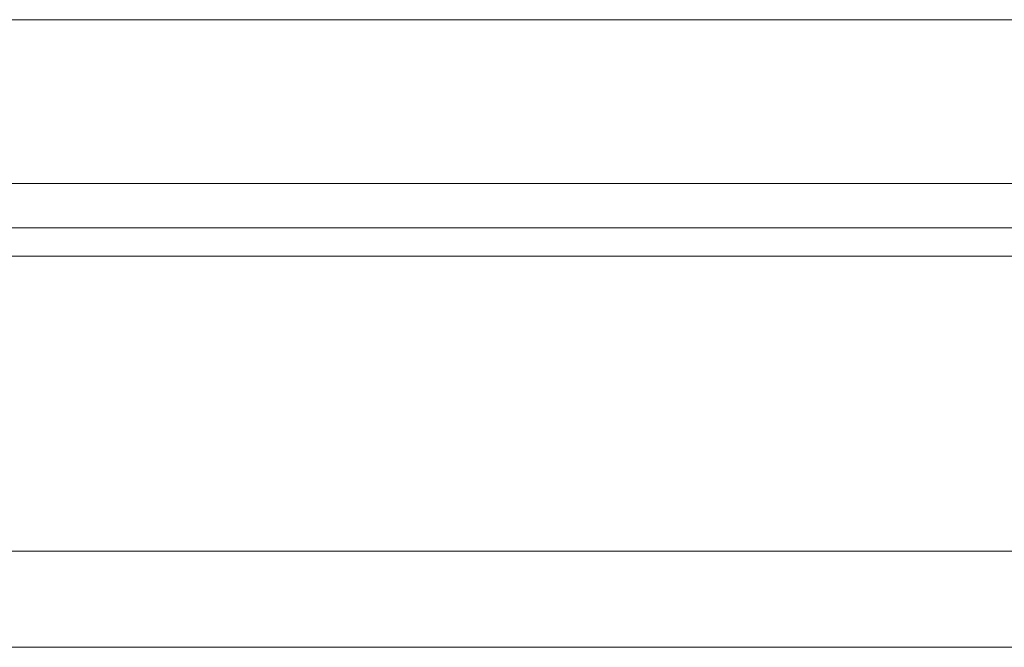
# Model space of a CAD drawing. Header units: millimetres. Extents: x 340 to 654, y 334 to 449.
# Tile 24 of 53: x 557.52 to 569.84, y 352.54 to 360.39. Entities that reach past the tile are written whole.
import ezdxf

# ---------------------------------------------------------------- set-up
doc = ezdxf.new("R2010")
doc.units = ezdxf.units.MM
doc.layers.add('OUT', color=3, linetype='Continuous')

msp = doc.modelspace()

# ---------------------------------------------------------------- linework, layer by layer
at = {"layer": 'OUT', "color": 0, "linetype": 'Continuous', "lineweight": 15}
for p, q in [((599.344, 360.392), (540.344, 360.392)), ((599.344, 358.342), (540.344, 358.342)), ((654.08, 357.788), (497.772, 357.788)), ((611.344, 357.434), (497.718, 357.434)), ((654.08, 353.742), (496.595, 353.742)), ((625.844, 352.542), (459.844, 352.542))]:
    msp.add_line(p, q, dxfattribs=at)

doc.saveas('drawing.dxf')
